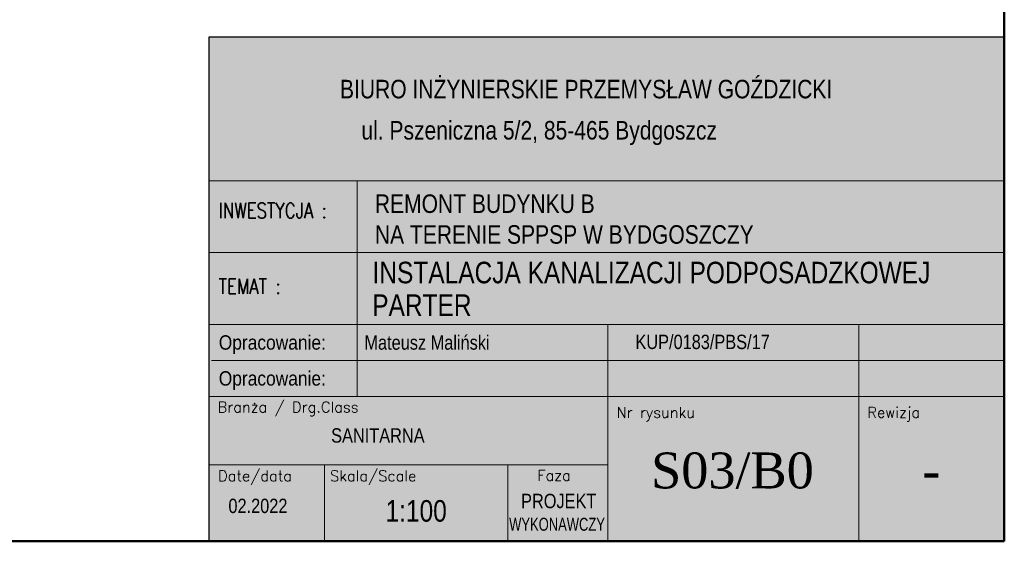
# Model space of a CAD drawing. Header units: millimetres. Extents: x -23540 to 53212, y -37964 to 41185.
# Tile 115 of 203: x 2045 to 3416, y -32949 to -32223. Entities that reach past the tile are written whole.
import ezdxf
from ezdxf.enums import TextEntityAlignment as Align

# ---------------------------------------------------------------- set-up
doc = ezdxf.new("R2010")
doc.units = ezdxf.units.MM
doc.layers.get('0').update_dxf_attribs({"lineweight": 18})
for name, color, linetype, lineweight in [('M_Ramki rysunków', 2, 'Continuous', 18), ('PG_WIDOKOWE_CIENKIE', 1, 'Continuous', 18), ('Przekrojowa', 60, 'Continuous', 18), ('TABC', 1, 'Continuous', 18), ('TABELKA', 7, 'Continuous', 18)]:
    doc.layers.add(name, color=color, linetype=linetype, lineweight=lineweight)
doc.styles.add('BIKTS', font='bikromsw.shx', dxfattribs={"width": 0.85})
doc.styles.add('ROMANC', font='times.ttf', dxfattribs={"height": 20})
doc.styles.add('ROMANS', font='bikromsw.shx', dxfattribs={"width": 0.8})
doc.styles.add('SIMPLEX', font='SIMPLEX')

# ---------------------------------------------------------------- blocks, each defined once
blk = doc.blocks.new('A$C38c5ed0e')
at = {"true_color": 0xffffff}
h = blk.add_hatch(color=7, dxfattribs=at)
h.dxf.hatch_style = 1
h.paths.add_polyline_path([(1107.2, 702), (0, 702), (0, 0), (1107.2, 0)])
at = {"layer": 'Przekrojowa', "color": 18, "lineweight": 30, "true_color": 0x000000}
for p, q in [((0, 0), (0, 702)), ((0, 702), (1107.2, 702))]:
    blk.add_line(p, q, dxfattribs=at)
blk = doc.blocks.new('TAB-SP')
at = {"color": 18, "true_color": 0x000000}
for p, q in [((-5536.1, 0), (-5536.1, 3509.8)), ((-5536.1, 3509.8), (0, 3509.8)), ((0, 3509.8), (0, 0)), ((-4506.1, 2008.4), (-4506.1, 2508.4)), ((-5536.1, 2008.4), (0, 2008.4)), ((-4506.1, 1013.7), (-4506.1, 2025)), ((-2760.1, 1508.4), (-2760.1, 531.1)), ((-1013.6, 1508.4), (-1013.6, 1008.4)), ((-5520.2, 1258.4), (0, 1258.4)), ((0, 1008.4), (-5536.1, 1008.4)), ((-4506.1, 1008.4), (-4506.1, 1013.7)), ((-1013.6, 0), (-1013.6, 1008.4)), ((-5536.1, 0), (0, 0))]:
    blk.add_line(p, q, dxfattribs=at)
at = {"color": 18, "linetype": 'Continuous', "true_color": 0x000000}
for p, q in [((0, 2508.4), (-5536.1, 2508.4)), ((0, 1508.4), (-5536.1, 1508.4)), ((-2760.1, 531.1), (-5536.1, 531.1)), ((-4733, 0), (-4733, 531.1)), ((-3456.9, 0), (-3456.9, 531.1)), ((-2760.1, 531.1), (-2760.1, 0))]:
    blk.add_line(p, q, dxfattribs=at)
at = {"color": 18, "true_color": 0x000000, "style": 'ROMANS', "width": 0.711769}
for p, p2 in [((-5470.2, 1333.4), (-4690.7, 1333.4)), ((-5470.2, 1083.4), (-4690.7, 1083.4))]:
    blk.add_text('Opracowanie: ', height=100, dxfattribs=at).set_placement(p, p2, align=Align.FIT)
at = {"color": 18, "true_color": 0x000000, "style": 'BIKTS', "width": 0.85}
for tag, p, height in [('TEMAT1', (-4383.2, 1811.2), 150), ('TEMAT2', (-4383.2, 1591.4), 150), ('PROJEKTOWAł1', (-4383.2, 1336.3), 100), ('UPR.NR1', (-2568.7, 1341.4), 100), ('PROJEKTOWAŁ2', (-4383.2, 1086.3), 100), ('UPR.NR2', (-2568.7, 1091.4), 100), ('BRANżA', (-4783.2, 686.3), 100), ('DATA', (-5403.2, 196.3), 100), ('SKALA', (-4363.2, 136.3), 150), ('FAZA', (-3199.1, 242.2), 100), ('UPR.NR4', (-3378, 72.8), 100)]:
    blk.add_attdef(tag, p, '', height=height, dxfattribs=at)
at = {"color": 18, "true_color": 0x000000, "style": 'ROMANC'}
for tag, p in [('NR', (-2074.9, 367.7)), ('REWIZJA', (-508.5, 367.7))]:
    blk.add_attdef(tag, text='', height=250, dxfattribs=at).set_placement(p, align=Align.CENTER)
at = {"layer": 'TABC', "color": 18, "linetype": 'Continuous', "true_color": 0x000000, "style": 'SIMPLEX'}
for s, height, p in [('Branża / Drg.Class', 74.597, (-5478.3, 896.5)), ('Nr rysunku', 74.6, (-2700.3, 859.2)), ('Rewizja', 74.6, (-953.8, 859.2)), ('Date/data', 74.6, (-5475.1, 418.1)), ('Skala/Scale', 74.597, (-4695.7, 418.1)), ('Faza', 74.6, (-3252.3, 421.3))]:
    blk.add_text(s, height=height, dxfattribs=at).set_placement(p)
at = {"layer": 'TABELKA', "color": 18, "true_color": 0x000000}
for s, height, style, width, p in [('BIURO INŻYNIERSKIE PRZEMYSŁAW GOŹDZICKI', 128.932, 'BIKTS', 0.85, (-4626, 3081.9)), ('ul. Pszeniczna 5/2, 85-465 Bydgoszcz', 128.932, 'BIKTS', 0.85, (-4477.1, 2795.4)), ('REMONT BUDYNKU B', 128.932, 'BIKTS', 0.85, (-4383.2, 2284.6)), ('INWESTYCJA :', 105.6, 'SIMPLEX', 0.8, (-5470.2, 2248.3)), ('NA TERENIE SPPSP W BYDGOSZCZY', 128.932, 'BIKTS', 0.85, (-4383.2, 2070.4)), ('TEMAT :', 105.6, 'SIMPLEX', 0.8, (-5470.2, 1720.8))]:
    blk.add_text(s, height=height, dxfattribs=dict(at, style=style, width=width)).set_placement(p)

msp = doc.modelspace()

# ---------------------------------------------------------------- linework, layer by layer
at = {"layer": 'M_Ramki rysunków', "color": 18, "lineweight": 50, "true_color": 0x000000}
for p, q in [((3416.3, -28849), (3416.3, -32949)), ((3416.3, -32949), (596.3, -32949))]:
    msp.add_line(p, q, dxfattribs=at)

# ---------------------------------------------------------------- block references
at = {"color": 18, "true_color": 0x000000}
ref = msp.add_blockref('TAB-SP', (3416.3, -32949), dxfattribs=dict(at, xscale=0.1999999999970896, yscale=0.1999999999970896, zscale=0.1999999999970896))
ref.add_attrib('TEMAT1', 'INSTALACJA KANALIZACJI PODPOSADZKOWEJ', (2536.4, -32590), dxfattribs={"color": 250, "height": 30, "style": 'BIKTS', "width": 0.85})
ref.add_attrib('TEMAT2', 'PARTER', (2536, -32635.4), dxfattribs={"color": 250, "height": 30, "style": 'BIKTS', "width": 0.85})
ref.add_attrib('PROJEKTOWAł2', 'Mateusz Maliński', (2525.1, -32682.4), dxfattribs={"color": 250, "height": 20, "style": 'BIKTS', "width": 0.85})
ref.add_attrib('UPR.NR2', 'KUP/0183/PBS/17', (2902.6, -32681.5), dxfattribs={"color": 250, "height": 20, "style": 'BIKTS', "width": 0.85})
ref.add_attrib('UPR.NR4', 'WYKONAWCZY', (2726.7, -32934.3), dxfattribs={"color": 250, "height": 18, "style": 'BIKTS', "width": 0.75})
ref.add_attrib('BRANżA', 'SANITARNA', (2478.8, -32811.7), dxfattribs={"color": 250, "height": 20, "style": 'BIKTS', "width": 0.85})
ref.add_attrib('DATA', '02.2022', (2335.7, -32909.7), dxfattribs={"color": 250, "height": 20, "style": 'BIKTS', "width": 0.85})
ref.add_attrib('SKALA', '1:100', (2554.5, -32921.7), dxfattribs={"color": 250, "height": 30, "style": 'BIKTS', "width": 0.85})
ref.add_attrib('FAZA', 'PROJEKT ', (2743.3, -32902.9), dxfattribs={"color": 250, "height": 20, "style": 'BIKTS', "width": 0.85})
ref.add_attrib('NR', 'S03/B0', dxfattribs={"color": 250, "height": 50, "style": 'ROMANC'}).set_placement((3037.7, -32875.4), align=Align.CENTER)
ref.add_attrib('REWIZJA', '-', dxfattribs={"color": 250, "height": 50, "style": 'ROMANC'}).set_placement((3314.6, -32875.4), align=Align.CENTER)
at = {"layer": 'PG_WIDOKOWE_CIENKIE', "color": 6, "lineweight": 30}
msp.add_blockref('A$C38c5ed0e', (2309.1, -32949), dxfattribs=at)

doc.saveas('drawing.dxf')
